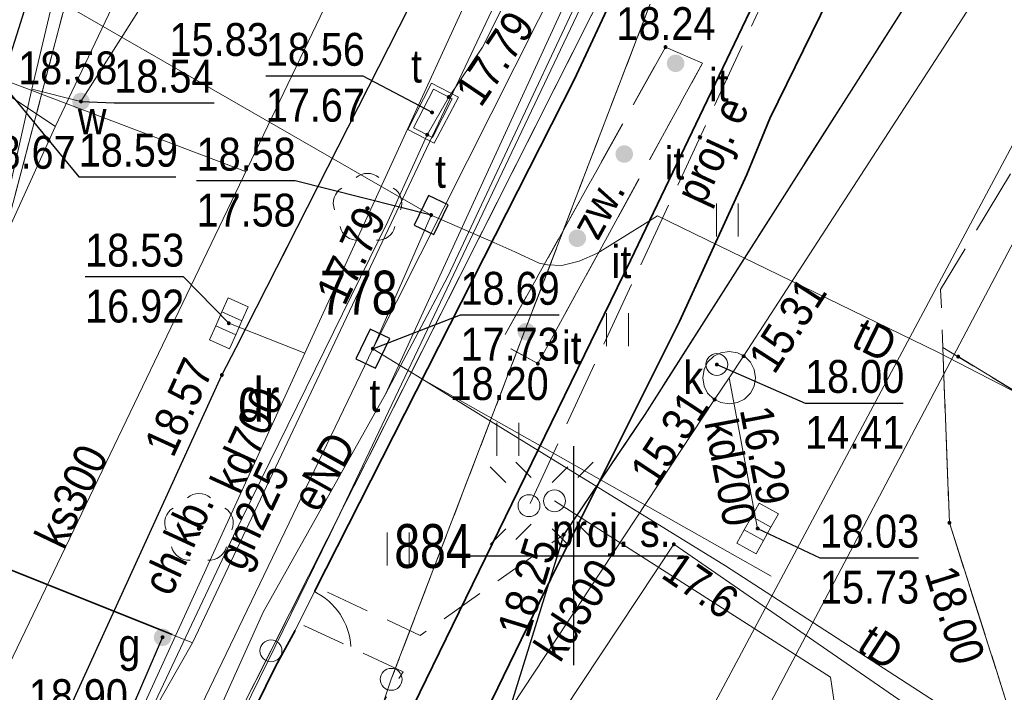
# Model space of a CAD drawing. Header units: metres. Extents: x 6530877 to 6534102, y 6042175 to 6045327.
# Tile 36 of 76: x 6532937 to 6532960, y 6044147 to 6044162. Entities that reach past the tile are written whole.
import ezdxf
from ezdxf.enums import TextEntityAlignment as Align

# ---------------------------------------------------------------- set-up
doc = ezdxf.new("R2010")
doc.units = ezdxf.units.M
doc.header["$MEASUREMENT"] = 0
for name, pattern in [('1.0_0.5', [1.5, 1, -0.5]), ('1.5_0.5', [2, 1.5, -0.5]), ('219-500', [0]), ('egug-500', [1, 0.5, -0.5]), ('otof_500', [0])]:
    doc.linetypes.add(name, pattern=pattern)
doc.layers.get('0').update_dxf_attribs({"color": 2, "linetype": 'CONTINUOUS', "lineweight": 5})
for name, color, linetype in [('202-punkt graniczny', 7, 'CONTINUOUS'), ('210-oznaczenie konturu użytku gruntowego', 7, 'CONTINUOUS'), ('211-numer działki ewidencyjnej', 7, 'CONTINUOUS'), ('218-kontur użytku gruntowego', 7, 'CONTINUOUS'), ('219-działka ewidencyjna', 7, 'CONTINUOUS'), ('chodnik', 7, 'CONTINUOUS'), ('chodnik-Atr17', 7, 'CONTINUOUS'), ('drzewo liściaste', 7, 'CONTINUOUS'), ('furtka', 7, 'CONTINUOUS'), ('inny obiekt zagospodarowania terenu', 7, 'CONTINUOUS'), ('inny obiekt zagospodarowania terenu-Atr17', 7, 'CONTINUOUS'), ('jezdnia', 7, 'CONTINUOUS'), ('komora podziemna', 7, 'CONTINUOUS'), ('kratka ściekowa', 7, 'CONTINUOUS'), ('krawężnik', 7, 'CONTINUOUS'), ('latarnia', 7, 'CONTINUOUS'), ('latarnia - ob. projektowany', 7, 'CONTINUOUS'), ('latarnia - ob. projektowany-Atr17', 7, 'CONTINUOUS'), ('obszar utwardzony', 7, 'CONTINUOUS'), ('obszar utwardzony-Atr17', 7, 'CONTINUOUS'), ('obudowa ochronna przewodu', 7, 'CONTINUOUS'), ('ogrodzenie trwałe', 7, 'CONTINUOUS'), ('pikieta sztuczna', 7, 'CONTINUOUS'), ('pikieta sztuczna-Atr2', 7, 'CONTINUOUS'), ('przewód ciepłowniczy', 7, 'CONTINUOUS'), ('przewód elektroenergetyczny podziemny', 7, 'CONTINUOUS'), ('przewód elektroenergetyczny podziemny - ob. projektowany', 7, 'CONTINUOUS'), ('przewód elektroenergetyczny podziemny - ob. projektowany-Atr1', 7, 'CONTINUOUS'), ('przewód elektroenergetyczny podziemny-Atr1', 7, 'CONTINUOUS'), ('przewód gazowy', 7, 'CONTINUOUS'), ('przewód gazowy-Atr1', 7, 'CONTINUOUS'), ('przewód kanalizacyjny', 7, 'CONTINUOUS'), ('przewód kanalizacyjny-Atr1', 7, 'CONTINUOUS'), ('przewód telekomunikacyjny podziemny', 7, 'CONTINUOUS'), ('przewód telekomunikacyjny podziemny-Atr1', 7, 'CONTINUOUS'), ('przewód wodociągowy', 7, 'CONTINUOUS'), ('rzędna', 7, 'CONTINUOUS'), ('rzędna-Atr2', 7, 'CONTINUOUS'), ('rzędna-Atr3', 7, 'CONTINUOUS'), ('trawnik', 7, 'CONTINUOUS'), ('Wstawianie ramki sekcyjnej z opisem', 7, 'CONTINUOUS'), ('właz do komory lub kanału', 7, 'CONTINUOUS'), ('właz do komory lub kanału - okrągły', 7, 'CONTINUOUS'), ('właz do komory lub kanału - okrągły-Atr17', 7, 'CONTINUOUS'), ('właz do komory lub kanału - prostokątny', 7, 'CONTINUOUS'), ('właz do komory lub kanału - prostokątny-Atr17', 7, 'CONTINUOUS'), ('właz do komory lub kanału-Atr17', 7, 'CONTINUOUS'), ('zasuwa lub zawór', 7, 'CONTINUOUS'), ('zasuwa lub zawór-Atr17', 7, 'CONTINUOUS')]:
    doc.layers.add(name, color=color, linetype=linetype)
doc.styles.get("Standard").update_dxf_attribs({"font": 'Working1250', "width": 0.75})
doc.linetypes.add('902-500', pattern='A,3.75,0,[1,ksztalty.shx,S=0.5,R=0,X=0,Y=0],3.75', length=7.5)

# ---------------------------------------------------------------- blocks, each defined once
blk = doc.blocks.new('202')
at = {"color": 0, "linetype": 'Continuous', "lineweight": 0}
blk.add_circle((0, 0), 0.25, dxfattribs=at)
blk = doc.blocks.new('SUPWP')
at = {"color": 0, "linetype": 'Continuous'}
blk.add_lwpolyline([(-0.375, -0.25), (0.375, -0.25), (0.375, 0.25), (-0.375, 0.25)], close=True, dxfattribs=at)
blk = doc.blocks.new('PW01')
at = {"linetype": 'Continuous', "lineweight": 13}
h = blk.add_hatch(color=0, dxfattribs=at)
edge = h.paths.add_edge_path()
edge.add_arc((0, 0), 0.045, 0, 360)
blk = doc.blocks.new('SM01')
at = {"color": 0, "linetype": 'Continuous', "lineweight": 13}
for p, q in [((-0.53, 0.531), (-0.883, 0.884)), ((0.531, 0.531), (0.884, 0.884)), ((-0.53, -0.53), (-0.883, -0.883)), ((0.531, -0.53), (0.884, -0.883))]:
    blk.add_line(p, q, dxfattribs=at)
blk.add_circle((0, 0), 0.25, dxfattribs=at)
blk = doc.blocks.new('US22')
at = {"color": 0, "linetype": 'Continuous', "lineweight": 13}
blk.add_circle((0, 0), 0.25, dxfattribs=at)
blk = doc.blocks.new('US05')
at = {"color": 0, "linetype": 'Continuous', "lineweight": 13}
for p, q in [((-0.525, -0.25), (-0.525, 0.25)), ((-0.525, 0.25), (-0.175, 0.25)), ((-0.175, -0.25), (-0.175, 0.25)), ((-0.175, 0.25), (0.175, 0.25)), ((0.175, -0.25), (0.175, 0.25)), ((0.175, 0.25), (0.525, 0.25)), ((0.525, -0.25), (0.525, 0.25)), ((-0.525, -0.25), (-0.175, -0.25)), ((-0.175, -0.25), (0.175, -0.25)), ((0.175, -0.25), (0.525, -0.25))]:
    blk.add_line(p, q, dxfattribs=at)
blk = doc.blocks.new('TU04')
at = {"color": 0, "linetype": 'Continuous', "lineweight": 13}
for p, q in [((0, 0), (0, 0.75)), ((0.5, 0), (0.5, 0.75))]:
    blk.add_line(p, q, dxfattribs=at)
blk = doc.blocks.new('OP021')
at = {"linetype": 'Continuous', "lineweight": 13}
h = blk.add_hatch(color=0, dxfattribs=at)
edge = h.paths.add_edge_path()
edge.add_arc((0, 0), 0.05, 0, 360)
at = {"color": 0, "linetype": 'Continuous', "lineweight": 13}
for centre, start, end in [((0, 0.4), 49.272, 130.728), ((-0.38, 0.124), 121.308, 202.548), ((0.38, 0.124), 337.452, 58.692), ((-0.235, -0.324), 193.221, 274.871), ((0.235, -0.324), 265.129, 346.779)]:
    blk.add_arc(centre, 0.4, start, end, dxfattribs=at)
blk = doc.blocks.new('US25')
at = {"linetype": 'Continuous', "lineweight": 0}
h = blk.add_hatch(color=0, dxfattribs=at)
edge = h.paths.add_edge_path()
edge.add_arc((0, 0), 0.2, 0, 360)
blk = doc.blocks.new('OK04')
at = {"color": 0, "linetype": 'Continuous', "lineweight": 0}
blk.add_arc((1.5, 0.001), 1.5, 120, 180, dxfattribs=at)
blk = doc.blocks.new('RAMKA500K')
at = {"color": 0}
for p, q in [((150, 147.5), (150, 152.5)), ((147.5, 150), (152.5, 150))]:
    blk.add_line(p, q, dxfattribs=at)

msp = doc.modelspace()

# ---------------------------------------------------------------- linework, layer by layer
at = {"layer": '218-kontur użytku gruntowego', "color": 3, "linetype": 'egug-500', "lineweight": 18, "flags": 128}
for points in [[(6532955.57, 6044172.58), (6532943.1, 6044147.83)], [(6532943.1, 6044147.83), (6532955.57, 6044172.58)], [(6532945.84, 6044147.18), (6532955.57, 6044172.58)], [(6532955.57, 6044172.58), (6532945.84, 6044147.18)], [(6532939.43, 6044166.46), (6532908.53, 6044048.64)], [(6532908.53, 6044048.64), (6532939.43, 6044166.46)], [(6532943.1, 6044147.83), (6532938.6, 6044138.92)], [(6532938.6, 6044138.92), (6532943.1, 6044147.83)], [(6532939.78, 6044128.87), (6532945.84, 6044147.18)], [(6532945.84, 6044147.18), (6532939.78, 6044128.87)]]:
    msp.add_lwpolyline(points, dxfattribs=at)
at = {"layer": '219-działka ewidencyjna', "color": 3, "linetype": '219-500', "lineweight": 18, "flags": 128}
for points in [[(6532943.1, 6044147.83), (6532955.57, 6044172.58)], [(6532945.84, 6044147.18), (6532955.57, 6044172.58)], [(6532908.53, 6044048.64), (6532939.43, 6044166.46)], [(6532938.6, 6044138.92), (6532943.1, 6044147.83)], [(6532939.78, 6044128.87), (6532945.84, 6044147.18)]]:
    msp.add_lwpolyline(points, dxfattribs=at)
at = {"layer": 'chodnik', "color": 7, "linetype": '1.0_0.5', "lineweight": 18, "flags": 128}
for points in [[(6532916.26, 6044016.2), (6532912.05, 6044021.89), (6532911.4, 6044023.34), (6532912.27, 6044034.35), (6532913.21, 6044046.26), (6532918.02, 6044063.47), (6532921.56, 6044076.18), (6532926.39, 6044093.39), (6532927.15, 6044096.64), (6532928.16, 6044100.02), (6532928.45, 6044101.07), (6532933.27, 6044119.03), (6532936.58, 6044130.78), (6532938.18, 6044136.6), (6532939.13, 6044139.31), (6532943.2, 6044147.47), (6532943.65, 6044148.29), (6532944.09, 6044149.18), (6532950.01, 6044160.85), (6532952.57, 6044166.35), (6532955.81, 6044172.56), (6532956.66, 6044174.31), (6532964.69, 6044190.12)], [(6532950.35, 6044170.67), (6532948.11, 6044166.18), (6532942.31, 6044154.75), (6532941.98, 6044154.12), (6532938.06, 6044145.53), (6532934.99, 6044137.69), (6532931.91, 6044128.8)]]:
    msp.add_lwpolyline(points, dxfattribs=at)
at = {"layer": 'furtka', "color": 7, "linetype": 'otof_500', "lineweight": 18, "flags": 128}
msp.add_lwpolyline([(6532944.09, 6044149.18), (6532943.65, 6044148.29)], dxfattribs=at)
at = {"layer": 'jezdnia', "color": 7, "linetype": '1.5_0.5', "lineweight": 18, "flags": 128}
msp.add_lwpolyline([(6533024.96, 6044081.83), (6533020.19, 6044084.8), (6533020.24, 6044084.89), (6533020.64, 6044085.72), (6533020.83, 6044086.27), (6533020.96, 6044087.04), (6533020.99, 6044087.7), (6533020.92, 6044088.4), (6533020.75, 6044089.12), (6533020.36, 6044089.91), (6533019.8, 6044090.76), (6533019.32, 6044091.23), (6533018.82, 6044091.67), (6533016.83, 6044092.93), (6533005.68, 6044099.97), (6532996.78, 6044105.58), (6532987.55, 6044111.41), (6532974.86, 6044119.37), (6532974.22, 6044119.7), (6532973.04, 6044119.99), (6532972.18, 6044120.03), (6532971.3, 6044119.84), (6532970.25, 6044119.51), (6532970.32, 6044119.38), (6532969.67, 6044119.01), (6532969.01, 6044118.5), (6532968.48, 6044117.88), (6532967.71, 6044116.66), (6532966.83, 6044115.27), (6532961.38, 6044118.72), (6532962.32, 6044120.26), (6532963.15, 6044121.61), (6532963.37, 6044122.22), (6532963.53, 6044122.77), (6532963.57, 6044123.62), (6532963.74, 6044123.63), (6532963.74, 6044124.33), (6532963.61, 6044125), (6532963.41, 6044125.53), (6532963.12, 6044126.09), (6532962.74, 6044126.61), (6532962.29, 6044127.03), (6532961.75, 6044127.47), (6532961.47, 6044127.67), (6532955.61, 6044131.41), (6532953.72, 6044132.6), (6532952.23, 6044133.62), (6532951.35, 6044134.4), (6532950.62, 6044135.14), (6532949.95, 6044136.01), (6532949.6, 6044136.64), (6532949.23, 6044137.57), (6532948.94, 6044138.57), (6532948.73, 6044139.57), (6532948.56, 6044140.58), (6532948.46, 6044141.69), (6532948.47, 6044146.27), (6532949.77, 6044150.48), (6532951.62, 6044153.22), (6532958.8, 6044164.51), (6532962.9, 6044170.97), (6532967.95, 6044178.89), (6532973.65, 6044187.84), (6532977.09, 6044193.29), (6532978.48, 6044195.42), (6532978.96, 6044196.18), (6532982.38, 6044193.96), (6532962.44, 6044162.85), (6532958.36, 6044156.07), (6532958.41, 6044154.75), (6532958.56, 6044150.75), (6532960.14, 6044145.78), (6532963.23, 6044142.39), (6532961.23, 6044142.7), (6532959.57, 6044142.04), (6532958.2, 6044140.86), (6532957.37, 6044139.34), (6532956.95, 6044137.28), (6532957.41, 6044135.58), (6532958.36, 6044134.42), (6532960.51, 6044132.96), (6532971.65, 6044126.06), (6532981.42, 6044120), (6532989.05, 6044115.2), (6532993.82, 6044112.22), (6533006.43, 6044104.24), (6533014.62, 6044099.08), (6533020.39, 6044095.45), (6533021.92, 6044094.47), (6533022.81, 6044094.09), (6533023.55, 6044093.93), (6533023.85, 6044093.91), (6533024.47, 6044093.88), (6533025.48, 6044093.97), (6533026.31, 6044094.28), (6533027.06, 6044094.74), (6533027.52, 6044095.09), (6533029.07, 6044097.57), (6533032.11, 6044102.44), (6533036.22, 6044099.78), (6533032.9, 6044094.47), (6533031.33, 6044091.93), (6533030.73, 6044090.94), (6533030.46, 6044090.09), (6533030.47, 6044089.27), (6533030.72, 6044088.55), (6533031.03, 6044088.08), (6533031.57, 6044087.61), (6533032.76, 6044086.87), (6533030.24, 6044082.56), (6533029.12, 6044083.16), (6533028.14, 6044083.35), (6533027.09, 6044083.3), (6533026.35, 6044083.03), (6533025.59, 6044082.52)], close=True, dxfattribs=at)
for points in [[(6532950.35, 6044170.67), (6532948.11, 6044166.18), (6532942.31, 6044154.75), (6532941.98, 6044154.12), (6532938.06, 6044145.53), (6532934.99, 6044137.69), (6532931.91, 6044128.8)], [(6532958.76, 6044154.54), (6532962.75, 6044152.1), (6532963.34, 6044154.16), (6532969.76, 6044164.46)], [(6532958.41, 6044154.75), (6532958.56, 6044150.75), (6532960.14, 6044145.78), (6532963.23, 6044142.39), (6532964.29, 6044141.62), (6532974.32, 6044135.35), (6532976.03, 6044134.29), (6532978.54, 6044132.73), (6532985.76, 6044128.7), (6532988.07, 6044128.2), (6532990.89, 6044128.31), (6532994.09, 6044129.39), (6532996.37, 6044130.9)], [(6532984.49, 6044133.74), (6532982.07, 6044135.28), (6532979.17, 6044137.09), (6532978.89, 6044137.25), (6532966.53, 6044144.97), (6532964.5, 6044146.64), (6532963.16, 6044148.64), (6532962.82, 6044149.7), (6532962.8, 6044150.07), (6532962.75, 6044152.1), (6532958.41, 6044154.75), (6532958.56, 6044150.75), (6532960.14, 6044145.78), (6532963.23, 6044142.39), (6532964.29, 6044141.62), (6532974.32, 6044135.35), (6532976.03, 6044134.29), (6532978.54, 6044132.73), (6532985.76, 6044128.7), (6532988.07, 6044128.2), (6532990.89, 6044128.31), (6532994.09, 6044129.39), (6532996.37, 6044130.9)]]:
    msp.add_lwpolyline(points, dxfattribs=at)
at = {"layer": 'komora podziemna', "color": 30, "linetype": 'Continuous', "lineweight": 18, "flags": 128}
msp.add_lwpolyline([(6532946.22, 6044159.72), (6532946.76, 6044160.78), (6532947.37, 6044160.46), (6532946.82, 6044159.41)], close=True, dxfattribs=at)
at = {"layer": 'komora podziemna', "color": 34, "linetype": 'Continuous', "lineweight": 18, "flags": 128}
msp.add_lwpolyline([(6532953.54, 6044154.66), (6532953.73, 6044154.63), (6532953.89, 6044154.55), (6532954.03, 6044154.41), (6532954.11, 6044154.25), (6532954.14, 6044154.06), (6532954.11, 6044153.87), (6532954.03, 6044153.71), (6532953.89, 6044153.57), (6532953.73, 6044153.49), (6532953.54, 6044153.46), (6532953.35, 6044153.49), (6532953.19, 6044153.57), (6532953.05, 6044153.71), (6532952.97, 6044153.87), (6532952.94, 6044154.06), (6532952.97, 6044154.25), (6532953.05, 6044154.41), (6532953.19, 6044154.55), (6532953.35, 6044154.63)], close=True, dxfattribs=at)
at = {"layer": 'krawężnik', "color": 7, "linetype": 'Continuous', "lineweight": 25, "flags": 128}
for points in [[(6532978.96, 6044196.18), (6532978.48, 6044195.42), (6532977.09, 6044193.29), (6532973.65, 6044187.84), (6532967.95, 6044178.89), (6532962.9, 6044170.97), (6532958.8, 6044164.51), (6532951.62, 6044153.22)], [(6532931.91, 6044128.8), (6532934.99, 6044137.69), (6532938.06, 6044145.53), (6532941.98, 6044154.12), (6532942.31, 6044154.75), (6532948.11, 6044166.18), (6532950.35, 6044170.67)], [(6532924.55, 6044121.45), (6532925.06, 6044123.31), (6532926.39, 6044127.98), (6532926.89, 6044129.81), (6532928.7, 6044135.87), (6532930.73, 6044142.58), (6532931.81, 6044146.12), (6532934.04, 6044153.05), (6532935.91, 6044158.14), (6532937.09, 6044161.18), (6532938.84, 6044166.76)], [(6532951.62, 6044153.22), (6532949.77, 6044150.48), (6532948.47, 6044146.27), (6532948.46, 6044141.69), (6532948.56, 6044140.58), (6532948.73, 6044139.57), (6532948.94, 6044138.57), (6532949.23, 6044137.57), (6532949.6, 6044136.64), (6532949.95, 6044136.01), (6532950.62, 6044135.14), (6532951.35, 6044134.4), (6532952.23, 6044133.62), (6532953.72, 6044132.6), (6532955.61, 6044131.41), (6532961.47, 6044127.67), (6532961.75, 6044127.47), (6532962.29, 6044127.03), (6532962.74, 6044126.61), (6532963.12, 6044126.09), (6532963.41, 6044125.53), (6532963.61, 6044125), (6532963.74, 6044124.33), (6532963.74, 6044123.63)]]:
    msp.add_lwpolyline(points, dxfattribs=at)
at = {"layer": 'obszar utwardzony', "color": 7, "linetype": '1.5_0.5', "lineweight": 18, "flags": 128}
msp.add_lwpolyline([(6532952.09, 6044161.6), (6532948.33, 6044154.85), (6532949.18, 6044154.38), (6532952.93, 6044161.23)], close=True, dxfattribs=at)
at = {"layer": 'obudowa ochronna przewodu', "color": 7, "linetype": 'Continuous', "lineweight": 35, "flags": 128}
msp.add_lwpolyline([(6532950.74, 6044121.1), (6532953.41, 6044115.1), (6532954.45, 6044116.74), (6532953.97, 6044117.8), (6532946.83, 6044133.99), (6532944.51, 6044139.33), (6532946.11, 6044142.55), (6532949.48, 6044149.47), (6532952.41, 6044155.34), (6532953.94, 6044158.69), (6532954.47, 6044159.97), (6532958.11, 6044167.42), (6532962.27, 6044176.19), (6532964.77, 6044181.38), (6532963.36, 6044181.95), (6532959.59, 6044173.96), (6532956.71, 6044167.94), (6532954.8, 6044164.07), (6532951.29, 6044156.73), (6532944.99, 6044143.79), (6532942.7, 6044139.15), (6532947, 6044129.62)], close=True, dxfattribs=at)
msp.add_lwpolyline([(6532940.85, 6044148.2), (6532933.7, 6044151.06)], dxfattribs=at)
at = {"layer": 'ogrodzenie trwałe', "color": 7, "linetype": '902-500', "lineweight": 35, "flags": 128}
for points in [[(6532944.09, 6044149.18), (6532950.01, 6044160.85), (6532952.57, 6044166.35), (6532955.81, 6044172.56), (6532956.66, 6044174.31), (6532964.69, 6044190.12), (6532971.06, 6044202.61), (6532981.24, 6044222.72)], [(6532933.27, 6044119.03), (6532936.58, 6044130.78), (6532938.18, 6044136.6), (6532939.13, 6044139.31), (6532941.87, 6044144.75), (6532943.2, 6044147.47), (6532943.65, 6044148.29)]]:
    msp.add_lwpolyline(points, dxfattribs=at)
at = {"layer": 'przewód ciepłowniczy', "color": 212, "linetype": 'Continuous', "lineweight": 18, "flags": 128}
for points in [[(6533047.87, 6044085.38), (6533033.78, 6044094.55), (6533028.77, 6044097.78), (6533017.71, 6044104.75), (6532996.85, 6044117.48), (6532981.5, 6044126.44), (6532953.14, 6044142.96), (6532952.95, 6044143.73), (6532969.46, 6044175.08), (6532969.16, 6044175.86), (6532957.07, 6044181.64), (6532948.72, 6044185.36), (6532948.29, 6044185.55), (6532948.04, 6044186.32), (6532948.92, 6044188.24), (6532948.62, 6044189.02), (6532940.69, 6044192.29)], [(6532940.29, 6044191.47), (6532947.3, 6044188.46), (6532947.57, 6044187.69), (6532946.72, 6044185.89), (6532946.94, 6044185.11), (6532948.32, 6044184.48), (6532956.5, 6044180.76), (6532967.92, 6044175.46), (6532968.16, 6044174.68), (6532951.42, 6044143.28), (6532951.6, 6044142.46), (6532980.24, 6044126.16), (6532995.85, 6044116.94), (6533017.79, 6044103.58), (6533028.18, 6044096.99), (6533033.21, 6044093.72), (6533046.4, 6044085.08)]]:
    msp.add_lwpolyline(points, dxfattribs=at)
at = {"layer": 'przewód elektroenergetyczny podziemny', "color": 1, "linetype": 'Continuous', "lineweight": 18, "flags": 128}
for points in [[(6532945.71, 6044153.68), (6532950.28, 6044163.66), (6532951.81, 6044166.54), (6532956.3, 6044174.78), (6532977.62, 6044217.61), (6532983.68, 6044229.51), (6532987.42, 6044237.07), (6532990.48, 6044243.41), (6532995.79, 6044253.25), (6532997.12, 6044255.73), (6532999.39, 6044260.82), (6533000.04, 6044261.9), (6533000.48, 6044262.29), (6533000.98, 6044262.57), (6533001.27, 6044262.67), (6533001.42, 6044262.73)], [(6532945.71, 6044153.68), (6532947.13, 6044156.37), (6532951.5, 6044165.68), (6532955.02, 6044171.88), (6532957.43, 6044176.58), (6532958.48, 6044178.73)], [(6532936.74, 6044130.99), (6532937.1, 6044134.3), (6532937.54, 6044136.56), (6532938.51, 6044138.89), (6532942.92, 6044148.71), (6532945.71, 6044153.68)], [(6532961.72, 6044133.13), (6532958.25, 6044135.26), (6532957.57, 6044135.61), (6532955.85, 6044147.23), (6532949.56, 6044151.25)], [(6532986.35, 6044149.48), (6532990.08, 6044147.2), (6532990.9, 6044146.43), (6532984.65, 6044136.82), (6532980.72, 6044131.93), (6532974.39, 6044134.98), (6532952.28, 6044150.26), (6532947.28, 6044142.71), (6532947.56, 6044141.59), (6532945.56, 6044138.46), (6532948.24, 6044128.81), (6532945.43, 6044124.87)]]:
    msp.add_lwpolyline(points, dxfattribs=at)
at = {"layer": 'przewód elektroenergetyczny podziemny - ob. projektowany', "color": 1, "linetype": '1.5_0.5', "lineweight": 18, "flags": 128}
msp.add_lwpolyline([(6532998.67, 6044238.33), (6532989.1, 6044223.07), (6532979.53, 6044207.77), (6532960.33, 6044177.29), (6532953.48, 6044166.62), (6532954.42, 6044162.88), (6532948.98, 6044151.14)], dxfattribs=at)
at = {"layer": 'przewód gazowy', "color": 52, "linetype": 'Continuous', "lineweight": 18, "flags": 128}
for points in [[(6532941.31, 6044148.01), (6532948.6, 6044163.44)], [(6532941.31, 6044148.01), (6532933.21, 6044151.26), (6532935.61, 6044158.24), (6532935.33, 6044158.36), (6532930.65, 6044160.43)], [(6532921.91, 6044118.07), (6532922.54, 6044117.88), (6532928.56, 6044116.03), (6532928.85, 6044115.94), (6532931.65, 6044126.94), (6532932.74, 6044130.09), (6532934.79, 6044136), (6532935.89, 6044138.5), (6532938.22, 6044142.58), (6532941.31, 6044148.01)]]:
    msp.add_lwpolyline(points, dxfattribs=at)
at = {"layer": 'przewód kanalizacyjny', "color": 34, "linetype": 'Continuous', "lineweight": 18, "flags": 128}
for points in [[(6532926.76, 6044126.24), (6532936.66, 6044146.55), (6532949.66, 6044173.63), (6532976.03, 6044227.59), (6532993.16, 6044260.68), (6532999.52, 6044273.29)], [(6532963.72, 6044196.32), (6532959.85, 6044188.34), (6532949.27, 6044166.42), (6532943.87, 6044154.62), (6532928.62, 6044121.27)], [(6532953.54, 6044154.06), (6532953.87, 6044154.55), (6532969.74, 6044179.07), (6532970.06, 6044179.57)], [(6532942.52, 6044158.76), (6532927.87, 6044164.33)], [(6532942.14, 6044155.3), (6532943.87, 6044154.62)], [(6532953.54, 6044154.06), (6532953.21, 6044153.56), (6532946.02, 6044142.67), (6532945.69, 6044142.16)], [(6532953.54, 6044154.06), (6532954.19, 6044150.62)]]:
    msp.add_lwpolyline(points, dxfattribs=at)
at = {"layer": 'przewód telekomunikacyjny podziemny', "color": 30, "linetype": 'Continuous', "lineweight": 18, "flags": 128}
for points in [[(6532998.21, 6044260.91), (6532997.84, 6044259.74), (6532957.75, 6044178.98), (6532957.28, 6044178.29), (6532945.42, 6044154.72), (6532938.08, 6044139.43), (6532927.44, 6044099.18)], [(6532947.15, 6044160.46), (6532947.92, 6044161.6), (6532956.34, 6044178.35), (6532963.24, 6044192.2), (6532967.27, 6044199.53), (6532967.69, 6044200.42), (6532969.57, 6044203.75), (6532970.92, 6044205.37)], [(6532966.43, 6044199.43), (6532967.27, 6044198.87), (6532967.48, 6044198.44), (6532964.6, 6044192.45), (6532960.87, 6044185.06), (6532944.45, 6044150.49), (6532938.9, 6044139.14), (6532931.04, 6044112.14), (6532927.04, 6044097.82)], [(6532946.75, 6044157.77), (6532935.98, 6044163.97)], [(6532903.11, 6044046.17), (6532905.3, 6044060.95), (6532909.14, 6044076.73), (6532912.44, 6044088.58), (6532917.6, 6044106.9), (6532919.66, 6044114.27), (6532919.89, 6044114.75), (6532920.15, 6044115.01), (6532928.08, 6044112.26), (6532928.4, 6044112.42), (6532928.68, 6044112.85), (6532929.46, 6044114.2), (6532931.93, 6044121.27), (6532934.22, 6044129.16), (6532936.75, 6044136.43), (6532936.4, 6044137.64), (6532938.49, 6044142.48), (6532942.25, 6044150.45), (6532945.76, 6044157.62), (6532946.66, 6044159.6), (6532947.15, 6044160.46)], [(6532945.42, 6044154.72), (6532946.75, 6044157.77)], [(6532946.75, 6044157.77), (6532948.11, 6044157.17)], [(6532967.35, 6044149.97), (6532958.28, 6044154.65), (6532951.91, 6044157.75), (6532950.54, 6044156.9), (6532950.12, 6044156.72), (6532949.73, 6044156.62), (6532949.4, 6044156.63), (6532949.21, 6044156.67), (6532948.66, 6044156.93), (6532948.11, 6044157.17)], [(6532946.54, 6044154.03), (6532945.42, 6044154.72)], [(6532946.54, 6044154.03), (6532954.5, 6044149.53)], [(6532946.54, 6044154.03), (6532953.46, 6044149.77), (6532958.65, 6044146.4), (6532965.34, 6044142), (6532974.33, 6044136.61)]]:
    msp.add_lwpolyline(points, dxfattribs=at)
at = {"layer": 'przewód wodociągowy', "color": 5, "linetype": 'Continuous', "lineweight": 18, "flags": 128}
for points in [[(6532934.69, 6044152.09), (6532938.18, 6044159.78), (6532942.82, 6044169.54), (6532945.46, 6044173.7)], [(6532938.77, 6044160.36), (6532942.99, 6044167.01), (6532938.53, 6044168.5)], [(6532939.59, 6044139.83), (6532937.97, 6044140.84), (6532936.38, 6044142.41), (6532935.52, 6044143.83), (6532934.94, 6044145.59), (6532934.63, 6044147.15), (6532934.99, 6044148.82), (6532937.65, 6044160.64), (6532938.15, 6044162.76)], [(6532938.19, 6044159.79), (6532936.15, 6044161.14)], [(6532937.65, 6044160.64), (6532938.77, 6044160.36)]]:
    msp.add_lwpolyline(points, dxfattribs=at)
at = {"layer": 'rzędna-Atr2', "color": 7, "flags": 128}
for points in [[(6532936.4, 6044161.45), (6532938.72, 6044158.64), (6532940.933, 6044158.64)], [(6532946.77, 6044160.11), (6532945.2, 6044160.94), (6532942.982, 6044160.94)], [(6532938.77, 6044160.36), (6532939.53, 6044160.33), (6532941.807, 6044160.33)], [(6532946.75, 6044157.77), (6532943.65, 6044158.55), (6532941.405, 6044158.55)], [(6532942.14, 6044155.3), (6532941.11, 6044156.36), (6532938.865, 6044156.36)], [(6532945.42, 6044154.72), (6532947.42, 6044155.49), (6532949.665, 6044155.49)], [(6532953.26, 6044154.36), (6532955.27, 6044153.48), (6532957.504, 6044153.48)], [(6532954.19, 6044150.62), (6532955.61, 6044149.95), (6532957.855, 6044149.95)], [(6532940.63, 6044148.14), (6532939.79, 6044146.2), (6532937.582, 6044146.2)]]:
    msp.add_lwpolyline(points, dxfattribs=at)
at = {"layer": 'trawnik', "color": 7, "linetype": '1.0_0.5', "lineweight": 18, "flags": 128}
for points in [[(6532971.06, 6044202.61), (6532964.69, 6044190.12), (6532956.66, 6044174.31), (6532955.81, 6044172.56), (6532952.57, 6044166.35), (6532950.01, 6044160.85), (6532944.15, 6044149.28), (6532946.5, 6044148.18), (6532949.77, 6044150.48), (6532951.62, 6044153.22), (6532958.8, 6044164.51), (6532962.9, 6044170.97), (6532967.95, 6044178.89), (6532973.65, 6044187.84), (6532977.09, 6044193.29), (6532978.48, 6044195.42), (6532978.96, 6044196.18), (6532979.1, 6044197.18), (6532975.29, 6044202.03), (6532975.25, 6044203.59), (6532972.36, 6044205.22)], [(6532952.93, 6044161.23), (6532949.18, 6044154.38), (6532948.33, 6044154.85), (6532952.09, 6044161.6)], [(6532946.11, 6044147.35), (6532943.76, 6044148.45), (6532943.73, 6044148.46), (6532943.65, 6044148.29), (6532943.2, 6044147.47), (6532941.87, 6044144.75), (6532939.13, 6044139.31), (6532938.18, 6044136.6), (6532936.58, 6044130.78), (6532944.28, 6044126.46), (6532946.78, 6044125.06), (6532948.08, 6044122.52), (6532948.54, 6044119.45), (6532950.38, 6044120.9), (6532951.81, 6044121.83), (6532954.23, 6044120.69), (6532946.6, 6044130.91), (6532945.08, 6044135.52), (6532945.49, 6044138.23), (6532946.92, 6044142.3), (6532943.96, 6044144.08)]]:
    msp.add_lwpolyline(points, close=True, dxfattribs=at)
at = {"layer": 'Wstawianie ramki sekcyjnej z opisem', "color": 7, "linetype": 'Continuous', "lineweight": 13, "flags": 128}
for points in [[(6532950, 6044147.5), (6532950, 6044152.5)], [(6532947.5, 6044150), (6532952.5, 6044150)]]:
    msp.add_lwpolyline(points, dxfattribs=at)
at = {"layer": 'właz do komory lub kanału', "color": 7, "linetype": 'Continuous', "lineweight": 18, "flags": 128}
msp.add_lwpolyline([(6532946.8, 6044160.64), (6532947.23, 6044160.42), (6532946.78, 6044159.54), (6532946.35, 6044159.76)], close=True, dxfattribs=at)

# ---------------------------------------------------------------- block references
at = {"layer": '202-punkt graniczny', "color": 3, "linetype": 'Continuous', "lineweight": 18}
for p in [(6532943.1, 6044147.83), (6532945.84, 6044147.18)]:
    msp.add_blockref('202', p, dxfattribs=at)
at = {"layer": 'drzewo liściaste', "color": 94, "linetype": 'Continuous', "lineweight": 18}
for p in [(6532945.3, 6044157.92), (6532941.46, 6044150.62)]:
    msp.add_blockref('OP021', p, dxfattribs=at)
at = {"layer": 'furtka', "color": 7, "linetype": 'Continuous', "lineweight": 18, "rotation": 243.693}
msp.add_blockref('OK04', (6532944.09, 6044149.18), dxfattribs=at)
at = {"layer": 'inny obiekt zagospodarowania terenu', "color": 7, "linetype": 'Continuous', "lineweight": 18}
for p in [(6532952.32, 6044161.23), (6532951.15, 6044159.16), (6532950.08, 6044157.24), (6532948.92, 6044155.11)]:
    msp.add_blockref('US25', p, dxfattribs=at)
at = {"layer": 'kratka ściekowa', "color": 34, "linetype": 'Continuous', "lineweight": 18}
for p, rotation in [((6532942.14, 6044155.3), 65.872), ((6532954.19, 6044150.62), 60.99999999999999)]:
    msp.add_blockref('US05', p, dxfattribs=dict(at, rotation=rotation))
at = {"layer": 'latarnia', "color": 7, "linetype": 'Continuous', "lineweight": 18}
msp.add_blockref('SM01', (6532949.56, 6044151.25), dxfattribs=at)
at = {"layer": 'latarnia - ob. projektowany', "color": 7, "linetype": 'Continuous', "lineweight": 18}
msp.add_blockref('SM01', (6532948.98, 6044151.14), dxfattribs=at)
at = {"layer": 'pikieta sztuczna', "color": 7, "linetype": 'Continuous', "lineweight": 13}
for p in [(6532952.09, 6044161.6), (6532958.76, 6044154.54), (6532949.18, 6044154.38), (6532941.98, 6044154.12), (6532958.56, 6044150.75), (6532949.77, 6044150.48)]:
    msp.add_blockref('PW01', p, dxfattribs=at)
at = {"layer": 'rzędna', "color": 30, "linetype": 'Continuous', "lineweight": 18}
for p, rotation in [((6532947.15, 6044160.46), 55.962), ((6532946.66, 6044159.6), 245.549), ((6532946.75, 6044157.77), 244.314), ((6532945.42, 6044154.72), 244.314)]:
    msp.add_blockref('PW01', p, dxfattribs=dict(at, rotation=rotation))
at = {"layer": 'rzędna', "color": 5, "linetype": 'Continuous', "lineweight": 18, "rotation": 166.695}
msp.add_blockref('PW01', (6532938.77, 6044160.36), dxfattribs=at)
at = {"layer": 'rzędna', "color": 30, "linetype": 'Continuous', "lineweight": 18}
msp.add_blockref('PW01', (6532946.77, 6044160.11), dxfattribs=at)
at = {"layer": 'rzędna', "color": 34, "linetype": 'Continuous', "lineweight": 18, "rotation": 65.872}
msp.add_blockref('PW01', (6532942.14, 6044155.3), dxfattribs=at)
at = {"layer": 'rzędna', "color": 34, "linetype": 'Continuous', "lineweight": 18}
for p in [(6532953.87, 6044154.55), (6532953.26, 6044154.36), (6532953.21, 6044153.56), (6532954.19, 6044150.62), (6532954.19, 6044150.62)]:
    msp.add_blockref('PW01', p, dxfattribs=at)
at = {"layer": 'rzędna', "color": 1, "linetype": 'Continuous', "lineweight": 18, "rotation": 145.347}
msp.add_blockref('PW01', (6532952.28, 6044150.26), dxfattribs=at)
at = {"layer": 'rzędna', "color": 52, "linetype": 'Continuous', "lineweight": 18}
msp.add_blockref('PW01', (6532940.63, 6044148.14), dxfattribs=at)
at = {"layer": 'trawnik', "color": 7, "linetype": 'Continuous', "lineweight": 18}
for p in [(6532953.249, 6044157.279), (6532950.749, 6044154.779), (6532948.249, 6044152.279), (6532945.749, 6044149.779)]:
    msp.add_blockref('TU04', p, dxfattribs=at)
at = {"layer": 'Wstawianie ramki sekcyjnej z opisem', "color": 7, "linetype": 'Continuous', "lineweight": 13}
msp.add_blockref('RAMKA500K', (6532800, 6044000), dxfattribs=at)
at = {"layer": 'właz do komory lub kanału - okrągły', "color": 7, "linetype": 'Continuous', "lineweight": 18}
msp.add_blockref('US22', (6532953.26, 6044154.36), dxfattribs=at)
at = {"layer": 'właz do komory lub kanału - prostokątny', "color": 7, "linetype": 'Continuous', "lineweight": 18, "rotation": 244.314}
for p in [(6532946.75, 6044157.77), (6532945.42, 6044154.72)]:
    msp.add_blockref('SUPWP', p, dxfattribs=at)
at = {"layer": 'zasuwa lub zawór', "color": 5, "linetype": 'Continuous', "lineweight": 18, "rotation": 166.695}
msp.add_blockref('US25', (6532938.77, 6044160.36), dxfattribs=at)
at = {"layer": 'zasuwa lub zawór', "color": 52, "linetype": 'Continuous', "lineweight": 18}
msp.add_blockref('US25', (6532940.63, 6044148.14), dxfattribs=at)

# ---------------------------------------------------------------- texts
at = {"layer": '210-oznaczenie konturu użytku gruntowego', "color": 3, "linetype": 'Continuous', "lineweight": 18, "width": 0.79}
msp.add_text('dr', height=1, dxfattribs=at).set_placement((6532942.82, 6044153.56), align=Align.MIDDLE_CENTER)
at = {"layer": '211-numer działki ewidencyjnej', "color": 3, "linetype": 'Continuous', "lineweight": 18, "width": 0.79}
msp.add_text('778', height=1, dxfattribs=at).set_placement((6532944.22, 6044155.5))
msp.add_text('884', height=1, dxfattribs=at).set_placement((6532945.91, 6044150.72), align=Align.TOP_LEFT)
at = {"layer": 'chodnik-Atr17', "color": 7, "width": 0.9}
msp.add_text('ch.kb.', height=0.75, rotation=65.252, dxfattribs=at).set_placement((6532940.82, 6044149.04))
at = {"layer": 'inny obiekt zagospodarowania terenu-Atr17', "color": 7, "width": 0.9}
for p in [(6532953.08, 6044160.36), (6532952.07, 6044158.58), (6532950.86, 6044156.33), (6532949.73, 6044154.37)]:
    msp.add_text('it', height=0.75, dxfattribs=at).set_placement(p)
at = {"layer": 'latarnia - ob. projektowany-Atr17', "color": 7, "width": 0.9}
msp.add_text('proj. s.', height=0.75, dxfattribs=at).set_placement((6532949.5, 6044150.2))
at = {"layer": 'obszar utwardzony-Atr17', "color": 7, "width": 0.9}
msp.add_text('zw.', height=0.75, rotation=61.301, dxfattribs=at).set_placement((6532950.55, 6044157.16))
at = {"layer": 'pikieta sztuczna-Atr2', "color": 7, "width": 0.9}
for s, p in [('18.24', (6532950.97, 6044161.76)), ('18.58', (6532937.34, 6044160.75)), ('18.20', (6532947.17, 6044153.55))]:
    msp.add_text(s, height=0.75, dxfattribs=at).set_placement(p)
msp.add_text('18.67', height=0.75, dxfattribs=at).set_placement((6532936.39, 6044158.6), align=Align.BOTTOM_LEFT)
for s, rotation, p in [('18.57', 65.471, (6532940.87, 6044152.21)), ('18.25', 72.84, (6532948.96, 6044148.09)), ('18.00', 287.531, (6532957.99, 6044149.61))]:
    msp.add_text(s, height=0.75, rotation=rotation, dxfattribs=at).set_placement(p)
at = {"layer": 'przewód elektroenergetyczny podziemny - ob. projektowany-Atr1', "color": 1, "width": 0.9}
msp.add_text('proj. e', height=0.75, rotation=65.138, dxfattribs=at).set_placement((6532952.28, 6044158.27), align=Align.TOP_LEFT)
at = {"layer": 'przewód elektroenergetyczny podziemny-Atr1', "color": 1, "width": 0.9}
msp.add_text('eND', height=0.75, rotation=60.692, dxfattribs=at).set_placement((6532944.18, 6044150.95))
at = {"layer": 'przewód gazowy-Atr1', "color": 40, "width": 0.9}
msp.add_text('gn225', height=0.75, rotation=64.712, dxfattribs=at).set_placement((6532942.14, 6044149.78), align=Align.MIDDLE_LEFT)
at = {"layer": 'przewód kanalizacyjny-Atr1', "color": 34, "width": 0.9}
for s, rotation, p in [('kd700', 65.427, (6532942.38, 6044151.37)), ('ks300', 64.356, (6532938.37, 6044150.11))]:
    msp.add_text(s, height=0.75, rotation=rotation, dxfattribs=at).set_placement(p)
msp.add_text('kd200', height=0.75, rotation=280.7, dxfattribs=at).set_placement((6532953.71, 6044153.18), align=Align.TOP_LEFT)
msp.add_text('kd300', height=0.75, rotation=56.565, dxfattribs=at).set_placement((6532949.37, 6044147.74), align=Align.MIDDLE_LEFT)
at = {"layer": 'przewód telekomunikacyjny podziemny-Atr1', "color": 30, "width": 0.9}
msp.add_text('tD', height=0.75, rotation=-25.95, dxfattribs=at).set_placement((6532956.62, 6044155.46), align=Align.TOP_LEFT)
msp.add_text('tD', height=0.75, rotation=-32.997, dxfattribs=at).set_placement((6532956.42, 6044147.85))
at = {"layer": 'rzędna-Atr2', "color": 30, "width": 0.9}
msp.add_text('17.79', height=0.75, rotation=55.964, dxfattribs=at).set_placement((6532947.26, 6044160.62), align=Align.TOP_LEFT)
for s, p in [('18.56', (6532942.982, 6044160.948)), ('18.58', (6532941.405, 6044158.558)), ('18.69', (6532947.42, 6044155.498))]:
    msp.add_text(s, height=0.75, dxfattribs=at).set_placement(p, align=Align.BOTTOM_LEFT)
at = {"layer": 'rzędna-Atr2', "color": 5, "width": 0.9}
for s, p in [('18.54', (6532939.53, 6044160.338)), ('18.59', (6532938.72, 6044158.647))]:
    msp.add_text(s, height=0.75, dxfattribs=at).set_placement(p, align=Align.BOTTOM_LEFT)
at = {"layer": 'rzędna-Atr2', "color": 30, "width": 0.9}
msp.add_text('17.79', height=0.75, rotation=64.712, dxfattribs=at).set_placement((6532944.78, 6044155.67))
at = {"layer": 'rzędna-Atr2', "color": 34, "width": 0.9}
for s, p in [('18.53', (6532938.865, 6044156.368)), ('18.00', (6532955.27, 6044153.488)), ('18.03', (6532955.61, 6044149.958))]:
    msp.add_text(s, height=0.75, dxfattribs=at).set_placement(p, align=Align.BOTTOM_LEFT)
for s, rotation, p in [('15.31', 57.088, (6532954.57, 6044154.11)), ('15.31', 56.589, (6532951.87, 6044151.53)), ('16.29', 280.7, (6532953.78, 6044153.33))]:
    msp.add_text(s, height=0.75, rotation=rotation, dxfattribs=at).set_placement(p)
at = {"layer": 'rzędna-Atr2', "color": 1, "width": 0.9}
msp.add_text('17.6', height=0.75, rotation=325.343, dxfattribs=at).set_placement((6532951.96, 6044149.52))
at = {"layer": 'rzędna-Atr2', "color": 40, "width": 0.9}
msp.add_text('18.90', height=0.75, dxfattribs=at).set_placement((6532937.582, 6044146.208), align=Align.BOTTOM_LEFT)
at = {"layer": 'rzędna-Atr3', "color": 5, "width": 0.9}
msp.add_text('15.83', height=0.75, dxfattribs=at).set_placement((6532940.79, 6044161.173), align=Align.BOTTOM_LEFT)
at = {"layer": 'rzędna-Atr3', "color": 30, "width": 0.9}
for s, p in [('17.67', (6532942.982, 6044159.673)), ('17.58', (6532941.405, 6044157.282)), ('17.73', (6532947.42, 6044154.223))]:
    msp.add_text(s, height=0.75, dxfattribs=at).set_placement(p, align=Align.BOTTOM_LEFT)
at = {"layer": 'rzędna-Atr3', "color": 34, "width": 0.9}
for s, p in [('16.92', (6532938.865, 6044155.093)), ('14.41', (6532955.27, 6044152.213)), ('15.73', (6532955.61, 6044148.683))]:
    msp.add_text(s, height=0.75, dxfattribs=at).set_placement(p, align=Align.BOTTOM_LEFT)
at = {"layer": 'właz do komory lub kanału - okrągły-Atr17', "color": 7, "width": 0.9}
msp.add_text('k', height=0.75, dxfattribs=at).set_placement((6532952.5, 6044153.69))
at = {"layer": 'właz do komory lub kanału - prostokątny-Atr17', "color": 7, "width": 0.9}
for p in [(6532946.84, 6044158.39), (6532945.34, 6044153.28)]:
    msp.add_text('t', height=0.75, dxfattribs=at).set_placement(p)
at = {"layer": 'właz do komory lub kanału-Atr17', "color": 7, "width": 0.9}
msp.add_text('t', height=0.75, dxfattribs=at).set_placement((6532946.29, 6044160.79))
at = {"layer": 'zasuwa lub zawór-Atr17', "color": 5, "width": 0.9}
msp.add_text('w', height=0.75, dxfattribs=at).set_placement((6532938.7, 6044159.61))
at = {"layer": 'zasuwa lub zawór-Atr17', "color": 40, "width": 0.9}
msp.add_text('g', height=0.75, dxfattribs=at).set_placement((6532939.62, 6044147.59))

doc.saveas('drawing.dxf')
